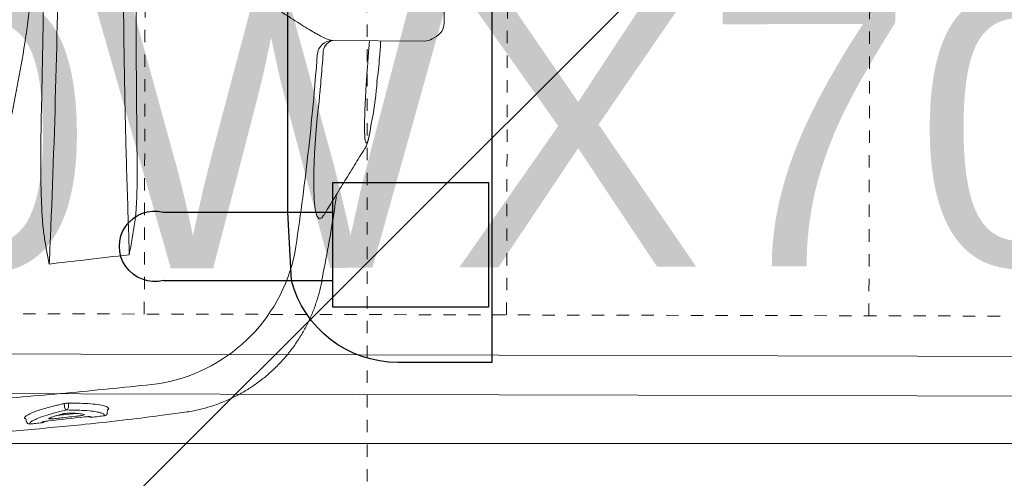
# Model space of a CAD drawing. Header units: inches. Extents: x 704 to 259546, y -107711 to 151004.
# Tile 150 of 256: x 127240.93 to 127248.89, y 21600.37 to 21604.08. Entities that reach past the tile are written whole.
import ezdxf

# ---------------------------------------------------------------- set-up
doc = ezdxf.new("R2010")
doc.units = ezdxf.units.IN
doc.header["$MEASUREMENT"] = 0
doc.linetypes.add('11aa1PB-bd$0$11aa1PB-af$0$TRATTEGGIATA', pattern=[0.75, 0.5, -0.25])
doc.linetypes.add('HIDDEN2', pattern=[0.1875, 0.125, -0.0625])
for name, color, linetype, lineweight in [('EQUIP DIM', 8, 'Continuous', 0), ('EQUIPMENT', 3, 'Continuous', 25), ('FLOOR RAISE', 4, 'Continuous', 5), ('PP-Waste Pipe', 3, 'Continuous', 25)]:
    doc.layers.add(name, color=color, linetype=linetype, lineweight=lineweight)
doc.layers.add('FAINTEQUIP', color=7, linetype='Continuous', lineweight=0, true_color=0x4a4747)
doc.layers.add('PP BALL VALVE', color=7, linetype='Continuous')
doc.styles.get("Standard").update_dxf_attribs({"font": 'arial.ttf', "height": 6})

# ---------------------------------------------------------------- blocks, each defined once
blk = doc.blocks.new('SINK 510')
at = {"layer": 'EQUIPMENT', "color": 8, "lineweight": 13}
blk.add_lwpolyline([(168421.34, 32955.56), (167970.55, 32955.56, -0.414214), (167920.96, 33005.15), (167920.96, 33455.95, -0.414214), (167970.55, 33505.54), (168421.34, 33505.54, -0.414214), (168470.96, 33455.93), (168470.96, 33005.18, -0.414214)], format="xyb", close=True, dxfattribs=at)
at = {"layer": 'EQUIPMENT', "color": 8, "lineweight": 0}
blk.add_lwpolyline([(168421.34, 32965.48), (167970.55, 32965.48, -0.414214), (167930.88, 33005.15), (167930.88, 33455.95, -0.414214), (167970.55, 33495.62), (168421.34, 33495.62, -0.414214), (168461.03, 33455.93), (168461.03, 33005.18, -0.414214)], format="xyb", close=True, dxfattribs=at)
at = {"layer": 'EQUIPMENT', "color": 8, "linetype": 'HIDDEN2', "lineweight": 0}
blk.add_lwpolyline([(167940.88, 33485.62), (167940.88, 32975.48), (168451.03, 32975.48), (168451.03, 33485.62)], close=True, dxfattribs=at)
for points in [[(168090.38, 33485.62), (168090.38, 32975.48)], [(168180.54, 33485.62), (168180.54, 32975.48)], [(168270.7, 33485.62), (168270.7, 32975.48)]]:
    blk.add_lwpolyline(points, dxfattribs=at)
blk = doc.blocks.new('bikanervala')
at = {"layer": 'EQUIPMENT', "color": 8}
blk.add_lwpolyline([(1690230.18, 615551.11), (1690230.08, 616215.75), (1691710.74, 616215.85), (1691710.84, 615551.21)], close=True, dxfattribs=at)
at = {"layer": 'EQUIPMENT', "color": 8, "xscale": -0.8257209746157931, "yscale": 0.825720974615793, "zscale": 0.825720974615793, "rotation": 179.8600537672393}
blk.add_blockref('SINK 510', (1552154.43, 643566.53), dxfattribs=at)
at = {"layer": 'EQUIP DIM', "color": 8, "insert": (1691447.66, 615831.33), "char_height": 45.72, "width": 664.1234, "attachment_point": 3, "rotation": 0.1996}
blk.add_mtext('{\\H1.2222x;\\C256;3 Bowl Sink for Dishwash  (1500WX700DX850H)}', dxfattribs=at)
blk = doc.blocks.new('GF')
at = {"layer": 'EQUIPMENT', "color": 8, "xscale": 0.03935404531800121, "yscale": 0.03935404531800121, "zscale": 0.03935404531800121}
blk.add_blockref('bikanervala', (60698.8789, -2623.777), dxfattribs=at)
blk = doc.blocks.new('GREASE TRAP')
at = {"linetype": 'Continuous', "lineweight": 0}
for p, q in [((289.6, -326.56), (289.24, -326.53)), ((289.58, -326.56), (289.67, -326.57)), ((285.92, -335.25), (286.4, -335.25)), ((287.8, -337.99), (288.32, -333.42)), ((286.41, -336.11), (285.78, -336.11)), ((288.34, -344.32), (288.35, -344.32)), ((286.85, -345.29), (286.43, -345.09)), ((287.83, -344.92), (287.72, -344.94)), ((287.6, -362.13), (288.18, -357.43)), ((287.58, -362.13), (287.59, -362.13)), ((257.83, -393.58), (257.82, -393.57)), ((203.19, -416.93), (203.04, -396.13)), ((206.68, -404.22), (203.1, -404.5)), ((223.06, -404.7), (224.06, -404.54)), ((202.13, -419.71), (202.7, -418.74)), ((133.1, -421.9), (199.14, -421.43))]:
    blk.add_line(p, q, dxfattribs=at)
at = {"linetype": 'Continuous', "lineweight": 0, "flags": 128}
blk.add_lwpolyline([(242.78, -394.05), (243.37, -393.66), (243.58, -393.05), (242.91, -392.55), (241.42, -392.18), (239.15, -391.93), (236.23, -391.82), (232.72, -391.85), (228.73, -392.01), (224.37, -392.3), (220.65, -392.63), (216.85, -393.04), (216.85, -393.04), (216.85, -393.04)], dxfattribs=at)
at = {"linetype": 'Continuous', "lineweight": 0}
for centre, radius, start, end in [((289.52, -327.25), 0.697, 353.8365, 78.2386), ((289.24, -330.05), 0.696, 308.1976, 354.3641), ((285.95, -334.9), 0.355, 196.7557, 265.9673), ((286.35, -335.96), 0.71, 16.6606, 86.0192), ((285.76, -336.44), 0.331, 86.5817, 151.9722), ((286.45, -335.45), 0.662, 266.5286, 332.0546), ((288.01, -341.17), 0.7, 353.167, 38.557), ((287.65, -344.24), 0.7, 284.9682, 353.2882), ((287.65, -344.24), 0.695, 285.0559, 353.6222), ((243.79, -350.57), 37.74, 281.4746, 351.3429), ((206.51, -396.11), 3.47, 94.4511, 180.3933), ((205.86, -396.88), 2.92, 85.8862, 165.0737), ((199.69, -416.96), 3.5, 329.4391, 0.4029), ((199.11, -417.93), 3.5, 270.4029, 329.4391)]:
    blk.add_arc(centre, radius, start, end, dxfattribs=at)
for points, knots in [([(288.24, -357.44), (288.58, -354.84), (289.3, -349.22), (290.19, -341), (290.97, -333.1), (291.6, -326.05), (292.21, -318.86), (292.78, -311.52), (293.32, -304.08), (293.85, -296.46), (294.35, -288.68), (294.82, -280.77), (295.22, -273.68), (295.56, -267.45), (295.85, -262.06), (296.13, -256.66), (296.42, -251.07), (296.67, -246.37), (296.88, -242.58), (297.05, -239.43), (297.24, -236.11), (297.42, -233.04), (297.57, -230.49), (297.68, -228.36), (297.76, -226.45), (297.83, -224.56), (297.84, -223.49), (297.78, -218.98)], [0, 0, 0, 0, 0.063316, 0.137046, 0.187379, 0.237747, 0.288072, 0.337874, 0.387718, 0.437523, 0.488782, 0.540075, 0.591317, 0.625909, 0.660493, 0.695746, 0.730982, 0.771161, 0.791716, 0.812265, 0.841912, 0.872106, 0.896195, 0.920292, 0.944907, 0.969526, 1, 1, 1, 1]), ([(287.26, -277.89), (286.61, -291.01), (285.78, -304.1), (284.24, -323.69), (283.68, -330.21), (282.46, -343.24), (281.81, -349.75), (281.11, -356.25)], [0, 0, 0, 0, 0.5, 0.5, 0.75, 0.75, 1, 1, 1, 1]), ([(255.28, -313.99), (249.01, -315.91), (242.7, -317.71), (233.14, -320.19), (229.94, -320.97), (223.52, -322.46), (220.3, -323.16), (210.61, -325.11), (204.1, -326.22), (194.26, -327.52), (190.97, -327.9), (184.38, -328.53), (181.08, -328.78), (177.77, -328.97)], [0, 0, 0, 0, 0.25, 0.25, 0.375, 0.375, 0.5, 0.5, 0.75, 0.75, 0.875, 0.875, 1, 1, 1, 1]), ([(285.61, -335), (285.65, -334.83), (285.69, -334.65), (285.77, -334.31), (285.89, -333.8), (286.01, -333.31), (286.25, -332.37), (286.4, -331.77), (286.72, -330.66), (286.87, -330.15), (287.18, -329.19), (287.33, -328.76), (287.76, -327.62), (288.04, -327.04), (288.35, -326.57), (288.41, -326.49), (288.53, -326.35), (288.59, -326.29), (288.76, -326.16), (288.86, -326.13), (288.96, -326.15)], [0, 0, 0, 0, 0.03125, 0.03125, 0.0625, 0.125, 0.125, 0.25, 0.25, 0.375, 0.375, 0.5, 0.5, 0.75, 0.75, 0.8125, 0.8125, 0.875, 0.875, 1, 1, 1, 1]), ([(288.96, -326.15), (288.96, -326.16), (288.98, -326.18), (289, -326.23), (289, -326.32), (289, -326.32)], [0, 0, 0, 0, 0.3650586, 0.9797373, 1, 1, 1, 1]), ([(289.24, -326.53), (289.21, -326.52), (289.14, -326.51), (289.07, -326.45), (289.02, -326.39), (289, -326.34), (289, -326.32), (289, -326.32), (289, -326.32)], [0, 0, 0, 0, 0.175463, 0.400939, 0.589495, 0.747071, 0.890518, 1, 1, 1, 1]), ([(289.28, -328.39), (289.13, -328.7), (288.79, -329.41), (288.22, -331.12), (287.62, -333.26), (287.23, -334.92), (287.03, -335.76)], [0, 0, 0, 0, 0.220226, 0.504612, 0.749666, 1, 1, 1, 1]), ([(290.22, -327.33), (290.1, -327.36), (289.85, -327.42), (289.52, -327.82), (289.31, -328.3), (289.28, -328.39)], [0, 0, 0, 0, 0.4433, 0.896253, 1, 1, 1, 1]), ([(289.93, -330.11), (289.98, -329.65), (290.03, -329.19), (290.07, -328.72), (290.12, -328.26), (290.17, -327.79), (290.22, -327.33)], [0, 0, 0, 0, 0.002, 0.002, 0.002, 0.003999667, 0.003999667, 0.003999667, 0.003999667]), ([(178.37, -330.66), (185.35, -330.58), (192.33, -330.49), (206.26, -330.26), (213.21, -330.13), (220.15, -329.97)], [0, 0, 0, 0, 0.5, 0.5, 1, 1, 1, 1]), ([(220.15, -329.97), (222.47, -329.92), (224.79, -329.88), (229.41, -329.84), (231.73, -329.84), (236.34, -329.89), (238.65, -329.94), (242.1, -330.11), (243.25, -330.18), (244.97, -330.32), (245.54, -330.38), (246.69, -330.51), (247.26, -330.58), (247.82, -330.67)], [0, 0, 0, 0, 0.25, 0.25, 0.5, 0.5, 0.75, 0.75, 0.875, 0.875, 0.9375, 0.9375, 1, 1, 1, 1]), ([(247.82, -330.67), (248.81, -330.83), (249.8, -331), (251.27, -331.26), (251.76, -331.35), (252.5, -331.48), (252.74, -331.53), (253.11, -331.6), (253.23, -331.62), (253.42, -331.66), (253.48, -331.67), (253.6, -331.7), (253.66, -331.71), (253.72, -331.73)], [0, 0, 0, 0, 0.5, 0.5, 0.75, 0.75, 0.875, 0.875, 0.9375, 0.9375, 0.96875, 0.96875, 1, 1, 1, 1]), ([(289.51, -331.62), (289.53, -331.45), (289.55, -331.28), (289.58, -331.04), (289.6, -330.96), (289.62, -330.82), (289.63, -330.75), (289.66, -330.62), (289.67, -330.56), (289.7, -330.45), (289.71, -330.41), (289.75, -330.28), (289.77, -330.23), (289.8, -330.21)], [0, 0, 0, 0, 0.25, 0.25, 0.375, 0.375, 0.5, 0.5, 0.625, 0.625, 0.75, 0.75, 1, 1, 1, 1]), ([(247.79, -332.04), (235.07, -332.58), (222.24, -333.02), (196.35, -333.68), (183.3, -333.91), (170.12, -334.03)], [0, 0, 0, 0, 0.5, 0.5, 1, 1, 1, 1]), ([(253.72, -331.73), (253.76, -331.74), (253.8, -331.76), (253.85, -331.77), (253.85, -331.77), (253.86, -331.78), (253.87, -331.78)], [0, 0, 0, 0, 0.0001941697, 0.0001941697, 0.0001941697, 0.0002311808, 0.0002311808, 0.0002311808, 0.0002311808]), ([(287.96, -334.7), (288.04, -334.38), (288.13, -334.07), (288.29, -333.5), (288.37, -333.24), (288.61, -332.5), (288.76, -332.08), (288.91, -331.76)], [0, 0, 0, 0, 0.25, 0.25, 0.5, 0.5, 1, 1, 1, 1]), ([(288.99, -333.07), (288.94, -333.53), (288.89, -334), (288.84, -334.46), (288.7, -335.75), (288.55, -337.05), (288.4, -338.34)], [0, 0, 0, 0, 0.002, 0.002, 0.002, 0.00758254, 0.00758254, 0.00758254, 0.00758254]), ([(288.91, -331.76), (288.94, -331.68), (288.97, -331.66), (289.01, -331.7), (289.02, -331.72), (289.04, -331.8), (289.04, -331.86), (289.05, -331.98), (289.05, -332.06), (289.05, -332.23), (289.05, -332.32), (289.04, -332.52), (289.03, -332.63), (289.02, -332.85), (289.01, -332.96), (288.99, -333.07)], [0, 0, 0, 0, 0.25, 0.25, 0.375, 0.375, 0.5, 0.5, 0.625, 0.625, 0.75, 0.75, 0.875, 0.875, 1, 1, 1, 1]), ([(285.46, -336.28), (285.46, -336.19), (285.47, -336.09), (285.48, -335.87), (285.49, -335.75), (285.52, -335.52), (285.53, -335.41), (285.57, -335.19), (285.59, -335.09), (285.61, -335)], [0, 0, 0, 0, 0.25, 0.25, 0.5, 0.5, 0.75, 0.75, 1, 1, 1, 1]), ([(287.73, -336.8), (287.73, -336.73), (287.73, -336.66), (287.73, -336.5), (287.73, -336.41), (287.74, -336.24), (287.75, -336.14), (287.76, -335.95), (287.77, -335.85), (287.79, -335.65), (287.81, -335.55), (287.83, -335.36), (287.85, -335.27), (287.88, -335.09), (287.89, -335), (287.93, -334.84), (287.94, -334.77), (287.96, -334.7)], [0, 0, 0, 0, 0.125, 0.125, 0.25, 0.25, 0.375, 0.375, 0.5, 0.5, 0.625, 0.625, 0.75, 0.75, 0.875, 0.875, 1, 1, 1, 1]), ([(286.43, -345.09), (286.31, -344.84), (286.06, -344.36), (285.78, -342.8), (285.63, -341.28), (285.54, -339.76), (285.48, -338.39), (285.47, -336.98), (285.46, -336.28)], [0, 0, 0, 0, 0.21968, 0.439192, 0.658685, 0.696773, 0.849384, 1, 1, 1, 1]), ([(287.03, -335.76), (287.04, -336.59), (287.05, -338.26), (287.17, -340.42), (287.36, -342.2), (287.54, -342.95), (287.63, -343.3)], [0, 0, 0, 0, 0.240852, 0.487107, 0.75984, 1, 1, 1, 1]), ([(288.02, -339.61), (287.99, -339.46), (287.96, -339.28), (287.89, -338.88), (287.87, -338.67), (287.79, -337.96), (287.76, -337.41), (287.73, -336.8)], [0, 0, 0, 0, 0.25, 0.25, 0.5, 0.5, 1, 1, 1, 1]), ([(288.4, -338.34), (288.39, -338.46), (288.37, -338.57), (288.34, -338.78), (288.33, -338.89), (288.29, -339.08), (288.27, -339.17), (288.24, -339.33), (288.22, -339.41), (288.16, -339.59), (288.13, -339.67), (288.08, -339.7), (288.07, -339.7), (288.04, -339.68), (288.03, -339.65), (288.02, -339.61)], [0, 0, 0, 0, 0.125, 0.125, 0.25, 0.25, 0.375, 0.375, 0.5, 0.5, 0.75, 0.75, 0.875, 0.875, 1, 1, 1, 1]), ([(288.59, -341.17), (288.57, -341.15), (288.56, -341.1), (288.55, -340.98), (288.55, -340.94), (288.54, -340.83), (288.54, -340.78), (288.54, -340.65), (288.55, -340.58), (288.55, -340.44), (288.56, -340.36), (288.57, -340.12), (288.59, -339.96), (288.61, -339.79)], [0, 0, 0, 0, 0.25, 0.25, 0.375, 0.375, 0.5, 0.5, 0.625, 0.625, 0.75, 0.75, 1, 1, 1, 1]), ([(288.34, -344.32), (288.4, -343.86), (288.45, -343.39), (288.51, -342.93), (288.57, -342.37), (288.64, -341.81), (288.7, -341.25)], [0, 0, 0, 0, 0.002, 0.002, 0.002, 0.004411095, 0.004411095, 0.004411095, 0.004411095]), ([(287.63, -343.3), (287.64, -343.36), (287.69, -343.62), (287.84, -343.94), (288.06, -344.32), (288.25, -344.32), (288.34, -344.32)], [0, 0, 0, 0, 0.074197, 0.28708, 0.641001, 1, 1, 1, 1]), ([(286.93, -345.12), (286.91, -345.16), (286.89, -345.26), (286.86, -345.28), (286.85, -345.29)], [0, 0, 0, 0, 0.370215, 1, 1, 1, 1]), ([(286.93, -345.12), (286.93, -345.12), (286.93, -345.12), (286.93, -345.11), (286.94, -345.1), (286.99, -345.05), (287.07, -345), (287.12, -345), (287.12, -345)], [0, 0, 0, 0, 0.014276, 0.209132, 0.380371, 0.579352, 0.841929, 1, 1, 1, 1]), ([(287.12, -345), (287.17, -344.99), (287.38, -344.97), (287.58, -344.95), (287.72, -344.94)], [0, 0, 0, 0, 0.205831, 1, 1, 1, 1]), ([(174.38, -348.58), (180.3, -348.56), (186.21, -348.58), (197.99, -348.66), (203.87, -348.73), (215.57, -348.92), (221.38, -349.04), (232.91, -349.35), (238.63, -349.52), (244.31, -349.73)], [0, 0, 0, 0, 0.25, 0.25, 0.5, 0.5, 0.75, 0.75, 1, 1, 1, 1]), ([(230.42, -351.73), (222.9, -351.64), (215.35, -351.57), (200.22, -351.5), (192.65, -351.48), (185.06, -351.5)], [0, 0, 0, 0, 0.5, 0.5, 1, 1, 1, 1]), ([(244.24, -351.22), (243.67, -351.29), (243.09, -351.35), (241.95, -351.46), (241.37, -351.5), (239.65, -351.61), (238.5, -351.66), (235.04, -351.75), (232.73, -351.75), (230.42, -351.73)], [0, 0, 0, 0, 0.125, 0.125, 0.25, 0.25, 0.5, 0.5, 1, 1, 1, 1]), ([(257.84, -393.65), (257.86, -393.64), (258.76, -393.5), (260.52, -393.05), (263.1, -392.27), (265.62, -391.29), (268.06, -390.12), (270.5, -388.73), (272.88, -387.12), (275.19, -385.27), (277.32, -383.28), (279.26, -381.15), (281, -378.9), (282.56, -376.56), (283.92, -374.13), (285.08, -371.64), (286.04, -369.1), (286.8, -366.53), (287.33, -364.2), (287.53, -362.73), (287.61, -362.13)], [0, 0, 0, 0, 0.001134, 0.05921, 0.117416, 0.175724, 0.234114, 0.292568, 0.357035, 0.420781, 0.483687, 0.545808, 0.607185, 0.667848, 0.727816, 0.787098, 0.845698, 0.903609, 0.960817, 1, 1, 1, 1]), ([(203.04, -396.13), (203.03, -395.68), (202.84, -395.08), (202.32, -393.94), (202.11, -393.52), (201.74, -392.83), (201.6, -392.59), (201.33, -392.1), (201.18, -391.85), (200.41, -390.54), (199.69, -389.39), (198.48, -387.5), (198.06, -386.84), (197.19, -385.47), (196.73, -384.77), (195.36, -382.61), (194.4, -381.1), (192.48, -377.92), (191.51, -376.25), (189.63, -372.72), (188.74, -370.89), (187.57, -368.03), (187.21, -367.06), (186.56, -365.06), (186.28, -364.03), (186.05, -362.98)], [0, 0, 0, 0, 0.125, 0.125, 0.1875, 0.1875, 0.21875, 0.21875, 0.25, 0.25, 0.375, 0.375, 0.4375, 0.4375, 0.5, 0.5, 0.625, 0.625, 0.75, 0.75, 0.875, 0.875, 0.9375, 0.9375, 1, 1, 1, 1]), ([(251.3, -387.55), (247.58, -388.1), (240.15, -389.19), (228.9, -390.56), (217.6, -391.74), (210.03, -392.35), (206.24, -392.65)], [0, 0, 0, 0, 0.249615, 0.499229, 0.749615, 1, 1, 1, 1]), ([(216.85, -393.04), (216.62, -393.06), (216.4, -393.09), (215.95, -393.13), (215.28, -393.19), (213.71, -393.34), (212.36, -393.46), (209.67, -393.69), (207.87, -393.84), (206.07, -393.97)], [0, 0, 0, 0, 0.0625, 0.0625, 0.125, 0.25, 0.5, 0.5, 1, 1, 1, 1]), ([(216.85, -393.04), (216.85, -393.04), (216.85, -393.04), (216.85, -393.04), (216.85, -393.04), (216.85, -393.04), (216.85, -393.04)], [0.00000000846, 0.00000000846, 0.00000000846, 0.00000000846, 0.000000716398, 0.000000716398, 0.000000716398, 0.000001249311, 0.000001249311, 0.000001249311, 0.000001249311]), ([(216.85, -393.04), (216.85, -393.04), (216.85, -393.04), (216.85, -393.04), (216.85, -393.04), (216.85, -393.04)], [0, 0, 0, 0, 0.051824, 0.658198, 1, 1, 1, 1]), ([(227.62, -403.45), (228.88, -402.64), (231.43, -401.05), (235.33, -398.65), (239.13, -396.32), (241.62, -394.81), (242.79, -394.09)], [0, 0, 0, 0, 0.253353, 0.510138, 0.769176, 1, 1, 1, 1]), ([(238, -397.01), (239.16, -396.86), (245.81, -395.95), (252.4, -394.67), (257.83, -393.61)], [0, 0, 0, 0, 0.174606, 1, 1, 1, 1]), ([(224.06, -404.54), (224.53, -404.44), (225.49, -404.23), (226.25, -403.96), (226.47, -403.73), (226.12, -403.56), (225.18, -403.44), (223.71, -403.37), (221.72, -403.37), (219.3, -403.43), (216.5, -403.55), (213.41, -403.72), (210.1, -403.94), (207.82, -404.13), (206.68, -404.22)], [0, 0, 0, 0, 0.082617, 0.165235, 0.248974, 0.332713, 0.416293, 0.499873, 0.583402, 0.66693, 0.750192, 0.833453, 0.916727, 1, 1, 1, 1]), ([(212.38, -406.2), (213.07, -406.15), (216.76, -405.92), (220.24, -405.24), (223.06, -404.7)], [0, 0, 0, 0, 0.187713, 1, 1, 1, 1]), ([(224.28, -404.49), (224.46, -404.47), (224.97, -404.37), (225.79, -404.17), (226.55, -403.94), (227.14, -403.71), (227.48, -403.52), (227.62, -403.45)], [0, 0, 0, 0, 0.100787, 0.407598, 0.731303, 0.895894, 1, 1, 1, 1]), ([(203.12, -407.04), (204.38, -406.97), (207.47, -406.78), (210.55, -406.41), (212.38, -406.19)], [0, 0, 0, 0, 0.406128, 1, 1, 1, 1])]:
    blk.add_open_spline(points, degree=3, knots=knots, dxfattribs=at)
for points in [[(289.8, -330.21), (289.84, -330.16), (289.89, -330.13), (289.93, -330.11)], [(253.87, -331.78), (251.82, -331.85), (249.8, -331.94), (247.79, -332.04)], [(253.87, -331.78), (253.53, -334.53), (253.21, -337.29), (252.9, -340.05)], [(288.61, -339.79), (288.92, -337.07), (289.22, -334.34), (289.51, -331.62)], [(252.9, -340.05), (252.48, -343.34), (252.12, -346.63), (251.8, -349.92)], [(288.7, -341.25), (288.66, -341.24), (288.63, -341.21), (288.59, -341.17)], [(251.8, -349.92), (249.3, -350.42), (246.78, -350.87), (244.24, -351.22)], [(244.31, -349.73), (246.77, -349.82), (249.27, -349.88), (251.8, -349.92)]]:
    blk.add_open_spline(points, degree=3, dxfattribs=at)
at = {"layer": 'EQUIPMENT'}
for p, q in [((257.58, -357.69), (257.58, -396.15)), ((257.58, -357.69), (257.58, -396.15)), ((257.58, -386.76), (242.08, -385.94)), ((257.58, -386.76), (242.08, -385.94))]:
    blk.add_line(p, q, dxfattribs=at)
for points in [[(242.08, -357.69), (242.08, -396.15)], [(242.08, -357.69), (242.08, -396.15)], [(242.08, -357.69), (242.08, -396.15)], [(242.08, -357.69), (242.08, -396.15)], [(242.08, -357.69), (242.08, -396.15)], [(242.08, -357.69), (242.08, -396.15)], [(242.08, -357.69), (242.08, -396.15)], [(242.08, -357.69), (242.08, -396.15)], [(242.08, -385.94), (182.14, -385.94)], [(242.08, -385.94), (182.14, -385.94)], [(242.08, -385.94), (182.14, -385.94)], [(242.08, -385.94), (182.14, -385.94)], [(242.08, -385.94), (182.14, -385.94)], [(242.08, -385.94), (182.14, -385.94)], [(242.08, -385.94), (182.14, -385.94)], [(242.08, -385.94), (182.14, -385.94)]]:
    blk.add_lwpolyline(points, dxfattribs=at)
blk.add_lwpolyline([(81.13, -388.18, 0.294125), (66.47, -410.94), (66.47, -432.28), (276.22, -432.28), (276.22, -410.94, 0.340822), (257.58, -386.76)], format="xyb", dxfattribs=at)
blk.add_lwpolyline([(81.13, -388.18, 0.294125), (66.47, -410.94), (66.47, -432.28), (276.22, -432.28), (276.22, -410.94, 0.340822), (257.58, -386.76)], format="xyb", dxfattribs=at)
blk.add_lwpolyline([(81.13, -388.18, 0.294125), (66.47, -410.94), (66.47, -432.28), (276.22, -432.28), (276.22, -410.94, 0.340822), (257.58, -386.76)], format="xyb", dxfattribs=at)
blk.add_lwpolyline([(81.13, -388.18, 0.294125), (66.47, -410.94), (66.47, -432.28), (276.22, -432.28), (276.22, -410.94, 0.340822), (257.58, -386.76)], format="xyb", dxfattribs=at)
blk.add_lwpolyline([(81.13, -388.18, 0.294125), (66.47, -410.94), (66.47, -432.28), (276.22, -432.28), (276.22, -410.94, 0.340822), (257.58, -386.76)], format="xyb", dxfattribs=at)
blk.add_lwpolyline([(81.13, -388.18, 0.294125), (66.47, -410.94), (66.47, -432.28), (276.22, -432.28), (276.22, -410.94, 0.340822), (257.58, -386.76)], format="xyb", dxfattribs=at)
blk.add_lwpolyline([(81.13, -388.18, 0.294125), (66.47, -410.94), (66.47, -432.28), (276.22, -432.28), (276.22, -410.94, 0.340822), (257.58, -386.76)], format="xyb", dxfattribs=at)
blk.add_lwpolyline([(81.13, -388.18, 0.294125), (66.47, -410.94), (66.47, -432.28), (276.22, -432.28), (276.22, -410.94, 0.340822), (257.58, -386.76)], format="xyb", dxfattribs=at)
blk.add_lwpolyline([(263.63, -396.15), (235.3, -396.15), (235.3, -431.5), (263.63, -431.5)], close=True, dxfattribs=at)
blk.add_lwpolyline([(263.63, -396.15), (235.3, -396.15), (235.3, -431.5), (263.63, -431.5)], close=True, dxfattribs=at)
blk.add_lwpolyline([(263.63, -396.15), (235.3, -396.15), (235.3, -431.5), (263.63, -431.5)], close=True, dxfattribs=at)
blk.add_lwpolyline([(263.63, -396.15), (235.3, -396.15), (235.3, -431.5), (263.63, -431.5)], close=True, dxfattribs=at)
blk.add_lwpolyline([(263.63, -396.15), (235.3, -396.15), (235.3, -431.5), (263.63, -431.5)], close=True, dxfattribs=at)
blk.add_lwpolyline([(263.63, -396.15), (235.3, -396.15), (235.3, -431.5), (263.63, -431.5)], close=True, dxfattribs=at)
blk.add_lwpolyline([(263.63, -396.15), (235.3, -396.15), (235.3, -431.5), (263.63, -431.5)], close=True, dxfattribs=at)
blk.add_lwpolyline([(263.63, -396.15), (235.3, -396.15), (235.3, -431.5), (263.63, -431.5)], close=True, dxfattribs=at)
blk.add_arc((249.83, -355.7), 8, 345.6134, 194.3866, dxfattribs=at)
blk.add_arc((249.83, -355.7), 8, 345.6134, 194.3866, dxfattribs=at)
blk.add_arc((249.83, -355.7), 8, 345.6134, 194.3866, dxfattribs=at)
blk.add_arc((249.83, -355.7), 8, 345.6134, 194.3866, dxfattribs=at)
blk.add_arc((249.83, -355.7), 8, 345.6134, 194.3866, dxfattribs=at)
blk.add_arc((249.83, -355.7), 8, 345.6134, 194.3866, dxfattribs=at)
blk.add_arc((249.83, -355.7), 8, 345.6134, 194.3866, dxfattribs=at)
blk.add_arc((249.83, -355.7), 8, 345.6134, 194.3866, dxfattribs=at)
at = {"layer": 'FAINTEQUIP', "color": 4, "linetype": '11aa1PB-bd$0$11aa1PB-af$0$TRATTEGGIATA'}
blk.add_lwpolyline([(0, -404), (0, 0), (337, 0), (337, -404), (0, -404)], dxfattribs=at)

msp = doc.modelspace()

# ---------------------------------------------------------------- hatches: boundary and pattern name
at = {"layer": 'FLOOR RAISE'}
h = msp.add_hatch(dxfattribs=at)
h.set_pattern_fill('ANSI31', color=256, scale=80)
h.set_pattern_definition([(45, (523.127, -4e-12), (-7.0710678, 7.0710678), [])])
h.paths.add_polyline_path([(127146.0779, 21310.2628), (127146.0779, 21170.1351), (127155.0779, 21170.1351), (127155.0779, 21164.8851), (127352.2064, 21164.8851), (127352.2064, 21627.6351), (127338.0779, 21627.6351), (127338.0779, 21618.6351), (127323.0779, 21618.6351), (127323.0779, 21627.6353), (127212.0779, 21627.6351), (127212.0779, 21618.6351), (127197.0779, 21618.6351), (127197.0779, 21623.9072), (127149.0779, 21576.6351), (127155.0779, 21576.6351), (127155.0779, 21561.6351), (127146.0779, 21561.6351), (127146.0779, 21480.1351), (127149.0779, 21480.1351), (127155.0779, 21480.1351), (127155.0779, 21465.1351), (127146.0779, 21465.1351), (127146.0779, 21325.1351), (127155.0779, 21325.1351), (127155.1464, 21310.2628)])

# ---------------------------------------------------------------- linework, layer by layer
at = {"layer": 'PP BALL VALVE', "lineweight": 53}
msp.add_circle((130061.4819, 21646.6461), 129357.5882, dxfattribs=at)

# ---------------------------------------------------------------- block references
at = {"lineweight": 53}
msp.add_blockref('GF', (0, 0), dxfattribs=at)
at = {"layer": 'PP-Waste Pipe', "ltscale": 0.25, "xscale": -0.03560830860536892, "yscale": 0.03560830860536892, "zscale": 0.03560830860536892, "rotation": 90.00000000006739}
msp.add_blockref('GREASE TRAP', (127229.3525, 21611.1446), dxfattribs=at)

doc.saveas('drawing.dxf')
